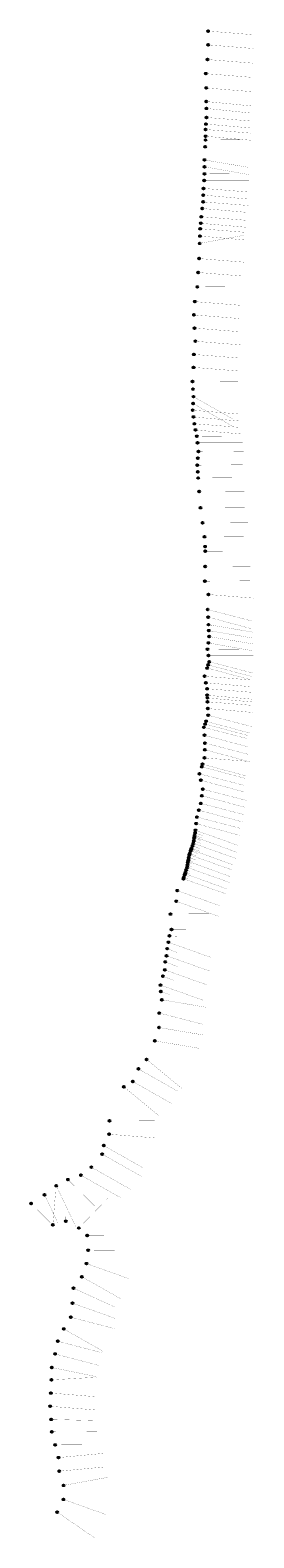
# Model space of a CAD drawing. Header units: metres. Extents: x 932327 to 949208, y 484186 to 597711.
import ezdxf
from ezdxf.enums import TextEntityAlignment as Align

# ---------------------------------------------------------------- set-up
doc = ezdxf.new("R2010")
doc.units = ezdxf.units.M
for name, color, linetype in [('Circle', 253, 'Continuous'), ('Plan', 150, 'Continuous'), ('Text', 255, 'Continuous')]:
    doc.layers.add(name, color=color, linetype=linetype)
doc.styles.add('Legend', font='calibri.ttf')

# ---------------------------------------------------------------- blocks, each defined once
blk = doc.blocks.new('circle-block')
at = {"layer": 'Circle'}
h = blk.add_hatch(color=256, dxfattribs=at)
h.dxf.hatch_style = 1
edge = h.paths.add_edge_path()
edge.add_arc((945749.99, 597641.21), 70, 0, 360)
blk.add_circle((945749.99, 597641.21), 70, dxfattribs=at)

msp = doc.modelspace()

# ---------------------------------------------------------------- linework, layer by layer
at = {"layer": 'Plan', "const_width": 10}
for points in [[(945750, 597641), (949153, 597368)], [(945773, 596602), (949176, 596329)], [(945701, 595501), (949104, 595228)], [(945583, 594436), (948986, 594163)], [(945616, 593357), (949019, 593084)], [(945617, 592337), (949015, 592005)], [(945621, 591820), (949002, 591465)], [(945593, 590640), (948980, 590344)], [(945626, 591139), (949029, 590866)], [(945566, 590231), (948969, 589958)], [(945566, 589720), (948954, 589424)], [(945567, 589440), (948981, 589463)], [(945538, 588936), (948938, 588936)], [(945480, 587939), (948847, 587372)], [(945484, 587423), (948833, 586833)], [(945408, 585795), (948811, 585522)], [(945451, 586386), (948851, 586386)], [(945488, 586885), (948903, 586908)], [(945377, 584780), (948781, 584507)], [(945393, 585290), (948780, 584994)], [(945240, 583667), (948644, 583393)], [(945316, 584284), (948703, 583988)], [(945159, 582761), (948562, 582488)], [(945195, 583169), (948583, 582873)], [(945118, 581655), (948477, 582267)], [(945139, 582209), (948526, 581912)], [(945069, 580514), (948472, 580240)], [(945011, 579464), (948414, 579191)], [(944941, 578375), (948356, 578398)], [(944751, 577270), (948155, 576997)], [(944686, 576272), (948089, 575999)], [(944731, 575277), (948134, 575004)], [(944673, 573297), (948076, 573024)], [(944791, 574286), (948195, 574013)], [(944646, 572320), (948049, 572047)], [(944583, 571262), (947997, 571285)], [(944614, 570688), (948014, 570688)], [(944645, 570113), (947614, 568435)], [(944590, 569091), (947994, 568817)], [(944618, 569602), (947562, 567902)], [(944653, 568584), (948040, 568288)], [(944715, 568077), (948118, 567804)], [(944808, 567605), (948195, 567309)], [(944900, 567132), (948315, 567155)], [(944951, 566635), (948351, 566635)], [(944978, 565489), (948378, 565489)], [(945018, 565988), (948432, 566010)], [(944936, 564959), (948350, 564982)], [(944969, 564460), (948369, 564460)], [(945000, 563990), (948414, 564013)], [(945074, 562980), (948488, 563003)], [(945175, 561751), (948590, 561774)], [(945339, 560620), (948753, 560643)], [(945480, 559570), (948894, 559593)], [(945523, 558822), (948923, 558822)], [(945542, 558477), (948957, 558499)], [(945529, 557332), (948943, 557355)], [(945507, 556224), (948921, 556247)], [(945772, 555217), (949175, 554944)], [(945721, 554088), (949025, 553231)], [(945753, 553517), (949037, 552637)], [(945786, 552946), (949152, 552379)], [(945811, 552498), (949178, 551931)], [(945837, 552050), (949203, 551483)], [(945707, 551091), (949121, 551113)], [(945772, 551570), (949120, 550980)], [(945774, 550622), (949174, 550622)], [(945689, 549679), (948973, 548799)], [(945765, 549917), (949049, 549037)], [(945842, 550155), (949146, 549298)], [(945492, 549064), (948895, 548790)], [(945586, 548573), (948973, 548276)], [(945673, 548124), (949076, 547851)], [(945689, 547632), (949076, 547336)], [(945696, 547424), (949083, 547128)], [(945705, 547140), (949109, 546867)], [(945733, 546632), (949120, 546336)], [(945760, 546124), (949064, 545267)], [(945435, 545215), (948739, 544358)], [(945524, 545465), (948809, 544585)], [(945598, 545669), (948882, 544789)], [(945476, 544623), (948761, 543743)], [(945518, 544030), (948822, 543173)], [(945486, 542915), (948890, 542642)], [(945504, 543531), (948788, 542651)], [(945096, 541719), (948400, 540862)], [(945269, 542250), (948553, 541370)], [(945331, 542440), (948615, 541560)], [(945203, 541230), (948487, 540350)], [(945348, 540563), (948652, 539706)], [(945195, 539491), (948499, 538634)], [(945277, 540068), (948562, 539188)], [(944915, 538459), (948219, 537602)], [(945055, 538975), (948339, 538095)], [(944720, 536972), (947915, 535809)], [(944737, 537071), (945280, 536877)], [(944770, 537268), (945385, 537052)], [(944804, 537465), (948020, 536325)], [(944859, 537963), (948144, 537083)], [(944436, 535915), (944968, 535722)], [(944470, 536009), (947665, 534847)], [(944503, 536104), (945116, 535880)], [(944570, 536292), (945151, 536084)], [(944637, 536481), (947854, 535340)], [(944670, 536677), (945252, 536474)], [(944704, 536874), (945271, 536671)], [(944197, 534835), (944491, 534731)], [(944231, 535033), (944532, 534924)], [(944248, 535131), (947443, 533968)], [(944265, 535230), (944647, 535098)], [(944299, 535427), (944817, 535236)], [(944333, 535624), (947549, 534484)], [(944369, 535727), (944862, 535548)], [(943889, 533813), (947106, 532673)], [(943921, 533910), (944220, 533796)], [(943982, 534100), (944298, 533979)], [(944013, 534195), (947208, 533032)], [(944044, 534290), (944349, 534176)], [(944106, 534480), (944404, 534369)], [(944168, 534670), (947384, 533530)], [(943430, 532918), (946647, 531778)], [(943354, 532117), (946571, 530976)], [(942918, 531159), (946332, 531181)], [(942758, 529031), (945974, 527890)], [(942834, 529522), (943469, 529482)], [(942988, 529991), (946402, 530013)], [(942619, 528016), (945835, 526876)], [(942667, 528549), (943399, 528271)], [(942493, 526948), (945709, 525808)], [(942526, 527550), (943429, 527207)], [(942156, 525810), (945372, 524670)], [(942348, 526474), (943169, 526157)], [(942191, 525324), (942889, 525091)], [(942269, 524701), (945635, 524133)], [(942074, 523704), (945378, 522847)], [(942050, 522614), (945417, 522046)], [(941727, 521611), (945093, 521043)], [(941117, 520211), (943748, 518045)], [(940495, 519496), (943464, 517817)], [(939400, 518146), (942030, 515980)], [(940066, 518551), (943034, 516873)], [(938317, 515592), (941732, 515614)], [(938282, 514578), (941685, 514304)], [(937879, 513725), (940848, 512046)], [(936946, 512099), (939914, 510420)], [(937759, 513082), (940727, 511403)], [(935019, 508022), (935003, 510927)], [(935181, 511160), (937611, 508774)], [(936164, 511489), (939132, 509810)], [(933415, 510021), (934429, 507892)], [(934045, 507762), (934263, 510410)], [(934302, 510700), (935766, 507631)], [(936008, 507518), (938177, 509745)], [(932397, 509359), (933858, 507919)], [(936627, 506949), (940041, 506971)], [(936710, 505840), (940125, 505862)], [(936585, 504835), (939801, 503694)], [(935597, 502986), (938701, 501571)], [(936236, 503846), (939204, 502167)], [(935530, 501854), (938746, 500713)], [(935392, 500798), (938696, 499941)], [(934860, 499917), (937828, 498238)], [(934411, 498991), (937715, 498134)], [(934210, 498030), (937514, 497172)], [(933930, 496081), (937339, 496281)], [(933957, 497015), (937302, 496331)], [(933892, 495088), (937295, 494814)], [(933833, 494092), (937236, 493818)], [(933917, 493106), (937330, 493009)], [(933957, 492172), (937372, 492194)], [(934214, 491182), (937628, 491204)], [(934462, 490227), (937862, 490545)], [(934528, 489204), (937927, 489522)], [(934854, 488137), (938212, 488748)], [(934836, 487081), (938052, 485940)], [(934374, 486121), (937184, 484191)]]:
    msp.add_lwpolyline(points, dxfattribs=at)

# ---------------------------------------------------------------- block references
at = {"layer": 'Circle'}
for p in [(0, 0), (2, -1031), (-49, -2140), (-167, -3205), (-134, -4284), (-133, -5304), (-129, -5821), (-157, -7001), (-124, -6502), (-184, -7410), (-183, -7921), (-183, -8201), (-212, -8705), (-270, -9702), (-266, -10218), (-262, -10756), (-342, -11846), (-298, -11255), (-373, -12861), (-357, -12351), (-510, -13975), (-434, -13357), (-591, -14880), (-554, -14472), (-632, -15986), (-611, -15433), (-681, -17128), (-739, -18177), (-809, -19267), (-999, -20371), (-1064, -21369), (-1019, -22364), (-1077, -24344), (-959, -23355), (-1104, -25321), (-1167, -26379), (-1136, -26953), (-1105, -27528), (-1160, -28551), (-1132, -28039), (-1097, -29057), (-1035, -29564), (-942, -30036), (-850, -30509), (-799, -31007), (-772, -32152), (-732, -31654), (-814, -32682), (-781, -33181), (-750, -33651), (-676, -34661), (-575, -35890), (-411, -37021), (-270, -38071), (-227, -38820), (-208, -39165), (-243, -41418), (-221, -40309), (22, -42424), (-29, -43553), (3, -44124), (36, -44695), (61, -45143), (87, -45591), (-43, -46551), (22, -46071), (24, -47019), (-61, -47962), (15, -47724), (92, -47486), (-258, -48578), (-164, -49069), (-77, -49517), (-61, -50009), (-54, -50217), (-44, -50501), (-17, -51009), (10, -51517), (-315, -52426), (-226, -52176), (-152, -51972), (-274, -53019), (-232, -53611), (-264, -54726), (-246, -54111), (-654, -55922), (-481, -55392), (-419, -55201), (-547, -56411), (-402, -57078), (-555, -58150), (-473, -57573), (-835, -59182), (-695, -58667), (-1030, -60669), (-1013, -60570), (-980, -60373), (-946, -60176), (-891, -59678), (-1314, -61726), (-1280, -61632), (-1247, -61538), (-1180, -61349), (-1113, -61161), (-1080, -60965), (-1046, -60767), (-1582, -62971), (-1553, -62806), (-1519, -62609), (-1502, -62510), (-1485, -62412), (-1451, -62215), (-1417, -62017), (-1381, -61914), (-1861, -63828), (-1829, -63732), (-1768, -63541), (-1737, -63446), (-1706, -63351), (-1644, -63161), (-2320, -64723), (-2396, -65525), (-2832, -66482), (-2992, -68611), (-2916, -68119), (-2762, -67650), (-3131, -69625), (-3083, -69092), (-3257, -70693), (-3224, -70091), (-3594, -71831), (-3402, -71168), (-3559, -72317), (-3481, -72940), (-3676, -73937), (-3700, -75027), (-4023, -76030), (-4633, -77430), (-5255, -78146), (-6350, -79495), (-5684, -79090), (-7433, -82049), (-7468, -83063), (-7991, -84560), (-7871, -83916), (-8804, -85542), (-10569, -86481), (-9586, -86152), (-12335, -87621), (-11448, -86941), (-13353, -88282), (-11705, -89880), (-10731, -89619), (-9742, -90124, 0), (-9123, -90693), (-9040, -91801), (-9165, -92807), (-10153, -94655), (-9514, -93796), (-10220, -95787), (-10358, -96843), (-10890, -97724), (-11339, -98650), (-11540, -99611), (-11820, -101560), (-11793, -100626), (-11858, -102553), (-11917, -103549), (-11833, -104535), (-11793, -105469), (-11536, -106459), (-11288, -107414), (-11222, -108437), (-10896, -109504), (-10914, -110560), (-11376, -111520)]:
    msp.add_blockref('circle-block', p, dxfattribs=at)

# ---------------------------------------------------------------- texts
at = {"layer": 'Text', "color": 255, "style": 'Legend'}
for s, p in [('R1', (945707, 597641)), ('R2', (945729, 596602)), ('R3', (945658, 595501)), ('R4', (945540, 594436)), ('R5', (945573, 593357)), ('R6', (945574, 592337)), ('R6+516', (945620, 591786)), ('R7+500', (945598, 590603)), ('R7', (945582, 591139)), ('R8', (945523, 590231)), ('R9', (945524, 589440)), ('R8+510', (945568, 589690)), ('R9+504', (945540, 588905)), ('R10', (945437, 587939)), ('R10+515', (945480, 587387)), ('R12', (945365, 585795)), ('R11+500', (945449, 586358)), ('R11', (945445, 586885)), ('R13', (945334, 584780)), ('R12+505', (945391, 585254)), ('R14', (945197, 583667)), ('R13+500', (945318, 584255)), ('R15', (945116, 582761)), ('R14+500', (945198, 583140)), ('R16', (945084, 581657)), ('R15+553', (945141, 582182)), ('R17', (945026, 580514)), ('R18', (944968, 579464)), ('R19', (944898, 578375)), ('R20', (944708, 577270)), ('R21', (944642, 576272)), ('R22', (944688, 575277)), ('R24', (944630, 573297)), ('R23', (944748, 574286)), ('R25', (944602, 572320)), ('R26', (944539, 571262)), ('R26+575', (944618, 570661)), ('R27', (944602, 570113)), ('R28', (944547, 569091)), ('R27+512', (944618, 569602)), ('R28+510', (944652, 568559)), ('R29', (944672, 568077)), ('R29+481', (944806, 567575)), ('R30', (944857, 567132)), ('R30+500', (944953, 566606)), ('R31+500', (944981, 565466)), ('R31', (944975, 565988)), ('R32', (944892, 564959)), ('R32+500', (944965, 564431)), ('R33', (944957, 563990)), ('R34', (945030, 562980)), ('R35', (945132, 561751)), ('R36', (945295, 560620)), ('R37', (945437, 559570)), ('R37+750', (945523, 558822)), ('R38', (945499, 558477)), ('R39', (945485, 557332)), ('R40', (945464, 556224)), ('R41', (945728, 555217)), ('R42', (945678, 554088)), ('R42+572', (945753, 553517)), ('R43', (945742, 552946)), ('R43+500', (945805, 552517)), ('R44', (945793, 552050)), ('R45', (945663, 551091)), ('R44+484', (945772, 551570)), ('R45+473', (945774, 550622)), ('R46+500', (945689, 549679)), ('R46+250', (945765, 549917)), ('R46', (945798, 550155)), ('R47', (945448, 549064)), ('R47+500', (945586, 548573)), ('R48', (945630, 548124)), ('R48+500', (945689, 547632)), ('R48+700', (945696, 547424)), ('R49', (945662, 547140)), ('R49+508', (945735, 546601)), ('R50', (945717, 546124)), ('R51', (945392, 545215)), ('R50+700', (945524, 545465)), ('R50+483', (945593, 545691)), ('R51+495', (945476, 544623)), ('R52', (945475, 544030)), ('R53', (945443, 542915)), ('R52+495', (945504, 543531)), ('R54', (945053, 541719)), ('R53+700', (945269, 542250)), ('R53+500', (945331, 542440)), ('R54+500', (945203, 541230)), ('R55', (945305, 540563)), ('R56', (945152, 539491)), ('R55+500', (945275, 540037)), ('R57', (944872, 538459)), ('R56+535', (945055, 538975)), ('R58+500', (944720, 536972)), ('R58+400', (944737, 537071)), ('R58+200', (944770, 537268)), ('R58', (944760, 537465)), ('R57+500', (944859, 537963)), ('R59+600', (944436, 535915)), ('R59+500', (944470, 536009)), ('R59+400', (944503, 536104)), ('R59+200', (944570, 536292)), ('R59', (944594, 536481)), ('R58+800', (944670, 536677)), ('R58+600', (944704, 536874)), ('R60+800', (944197, 534835)), ('R60+600', (944231, 535033)), ('R60+500', (944248, 535131)), ('R60+400', (944265, 535230)), ('R60+200', (944299, 535427)), ('R60', (944290, 535624)), ('R59+800', (944369, 535727)), ('R62', (943846, 533813)), ('R61+800', (943921, 533910)), ('R61+600', (943982, 534100)), ('R61+500', (944013, 534195)), ('R61+400', (944044, 534290)), ('R61+200', (944106, 534480)), ('R61', (944125, 534670)), ('R63', (943387, 532918)), ('R64', (943311, 532117)), ('R65', (942875, 531159)), ('R67', (942715, 529031)), ('R66+500', (942834, 529522)), ('R66', (942945, 529991)), ('R68', (942576, 528016)), ('R67+500', (942667, 528549)), ('R69', (942450, 526948)), ('R68+500', (942526, 527550)), ('R70', (942113, 525810)), ('R69+500', (942348, 526474)), ('R70+500', (942191, 525324)), ('R71', (942225, 524701)), ('R72', (942031, 523704)), ('R73', (942007, 522614)), ('R74', (941683, 521611)), ('R75', (941074, 520211)), ('R76', (940452, 519496)), ('R78', (939356, 518146)), ('R77', (940023, 518551)), ('R79', (938274, 515592)), ('R80', (938239, 514578)), ('R81', (937836, 513725)), ('R83', (936903, 512099)), ('R82', (937715, 513082)), ('R85', (935138, 511160)), ('R84', (936121, 511489)), ('R87', (933372, 510021)), ('R86', (934259, 510700)), ('R88', (932354, 509359)), ('R89', (934002, 507762)), ('R90', (934976, 508022)), ('R91', (936008, 507518)), ('R92', (936584, 506949)), ('R93', (936667, 505840)), ('R94', (936542, 504835)), ('R96', (935554, 502986)), ('R95', (936192, 503846)), ('R97', (935536, 501810)), ('R98', (935393, 500837)), ('R99', (934857, 499959)), ('R100', (934412, 498947)), ('R101', (934213, 497989)), ('R102', (933957, 496983)), ('R104', (933892, 495047)), ('R103', (933933, 496042)), ('R105', (933838, 494048)), ('R106', (933916, 493069)), ('R107', (933963, 492138)), ('R108', (934210, 491146)), ('R109', (934473, 490194)), ('R110', (934530, 489165)), ('R112', (934830, 487036)), ('R111', (934861, 488096)), ('R113', (934371, 486072))]:
    msp.add_text(s, height=24, dxfattribs=at).set_placement(p, align=Align.MIDDLE_CENTER)

doc.saveas('drawing.dxf')
